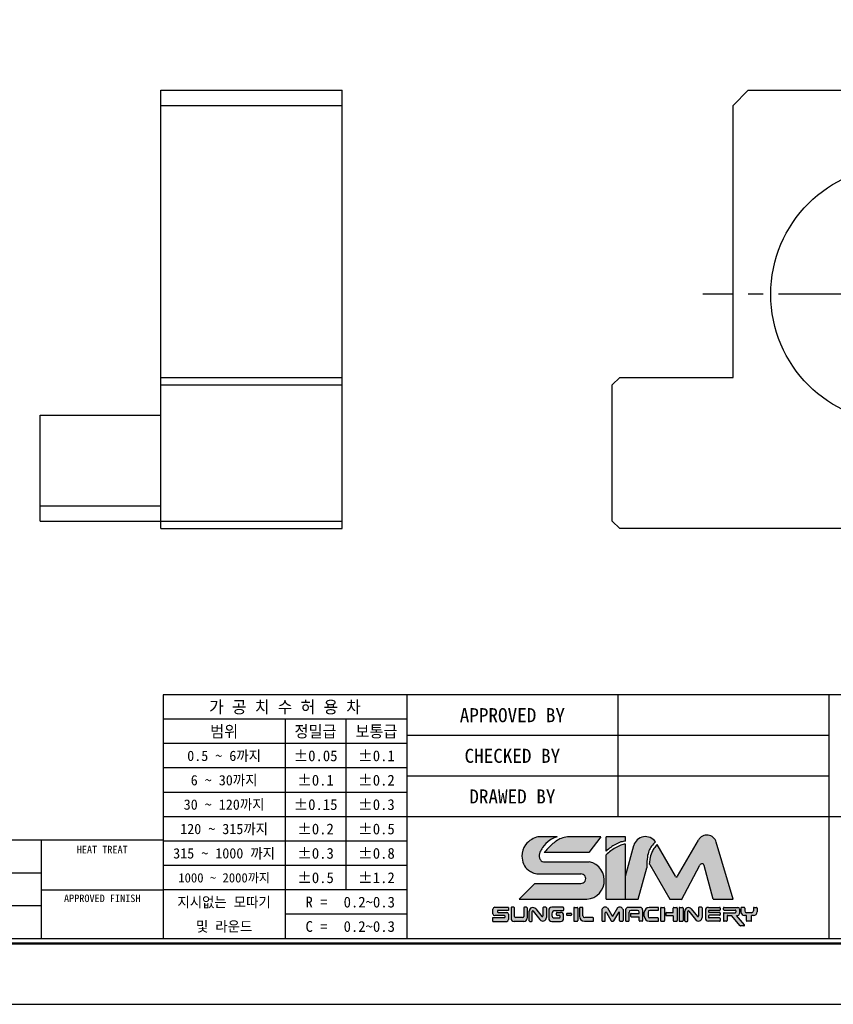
# Model space of a CAD drawing. Header units: inches. Extents: x 9 to 193, y 6 to 136.
# Tile 2 of 2: x 98 to 152, y 6 to 71. Entities that reach past the tile are written whole.
import ezdxf
from ezdxf.enums import TextEntityAlignment as Align

# ---------------------------------------------------------------- set-up
doc = ezdxf.new("R2010")
doc.units = ezdxf.units.IN
doc.header["$MEASUREMENT"] = 0
doc.linetypes.add('CENTER', pattern=[2, 1.25, -0.25, 0.25, -0.25])
doc.layers.add('S1', color=1, linetype='CENTER')

# ---------------------------------------------------------------- blocks, each defined once
blk = doc.blocks.new('란표제')
h = blk.add_hatch(color=256)
h.dxf.hatch_style = 1
edge = h.paths.add_edge_path()
edge.add_spline(control_points=[(207.2548857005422, 16.33602195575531), (207.4122922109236, 16.47608683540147), (207.7174809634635, 16.74765264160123), (208.2523540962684, 17.06731062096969), (208.7774405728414, 17.32249890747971), (209.1543874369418, 17.38665720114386), (209.3190179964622, 17.41467816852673)], knot_values=[0, 0, 0, 0, 0.6304310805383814, 1.222315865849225, 1.865724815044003, 2.364625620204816, 2.364625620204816, 2.364625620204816, 2.364625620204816], degree=3, periodic=0)
edge.add_line((209.3190179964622, 17.41467816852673), (209.3190179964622, 17.87493595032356))
edge.add_line((209.3190179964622, 17.87493595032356), (207.2548857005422, 17.87493595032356))
edge.add_line((207.2548857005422, 17.87493595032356), (207.2548857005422, 16.33602195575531))
edge = h.paths.add_edge_path()
edge.add_spline(control_points=[(209.3190179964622, 17.09505608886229), (209.1507810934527, 17.05636180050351), (208.7718837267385, 16.96921585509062), (208.2430076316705, 16.70211665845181), (207.7228945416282, 16.35351243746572), (207.4135439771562, 16.08416408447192), (207.2548857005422, 15.94602195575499)], knot_values=[0, 0, 0, 0, 0.5164407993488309, 1.163110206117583, 1.761888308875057, 2.392319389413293, 2.392319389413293, 2.392319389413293, 2.392319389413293], degree=3, periodic=0)
edge.add_line((207.2548857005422, 15.9460219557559), (207.2548857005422, 11.20741602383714))
edge.add_line((207.2548857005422, 11.20741602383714), (209.3190179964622, 11.20741602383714))
edge.add_line((209.3190179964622, 11.20741602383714), (209.3190179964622, 17.09505608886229))
edge = h.paths.add_edge_path()
edge.add_line((205.4485281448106, 15.20675719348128), (200.5646388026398, 15.20675719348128))
edge.add_spline(control_points=[(200.5646388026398, 15.20675719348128), (200.4849448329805, 15.23112786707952), (200.2902893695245, 15.29065413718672), (200.0764048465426, 15.6795593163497), (200.1444277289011, 16.22277553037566), (200.5626230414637, 16.86702953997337), (201.1445093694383, 17.51252125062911), (201.7536223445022, 17.7642963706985), (202.0212897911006, 17.87493595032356)], knot_values=[0, 0, 0, 0, 0.2433595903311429, 0.5944147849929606, 1.213183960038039, 1.789398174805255, 2.88702788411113, 3.747486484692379, 3.747486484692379, 3.747486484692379, 3.747486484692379], degree=3, periodic=0)
edge.add_line((202.0212897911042, 17.87493595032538), (199.9759209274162, 17.87493595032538))
edge.add_spline(control_points=[(199.9759209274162, 17.87493595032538), (199.7520550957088, 17.79066462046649), (199.2509278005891, 17.60202188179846), (198.4944564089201, 16.96557093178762), (198.1991549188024, 15.94031959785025), (198.3773366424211, 14.9433061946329), (198.8409946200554, 14.33840604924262), (199.2605940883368, 14.13379854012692), (199.4124566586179, 14.05974643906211)], knot_values=[0, 0, 0, 0, 0.550739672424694, 1.232839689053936, 2.19963066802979, 2.850121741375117, 3.513003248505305, 3.888995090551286, 3.888995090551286, 3.888995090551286, 3.888995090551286], degree=3, periodic=0)
edge.add_arc((200.0158996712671, 15.21120487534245), 1.299999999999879, 242.3423855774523, 270.0000000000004)
edge.add_line((200.0158996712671, 13.91120487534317), (204.5640160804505, 13.91120487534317))
edge.add_arc((204.5640160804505, 13.39961279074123), 0.5115920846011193, 270.18688939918, 90, ccw=False)
edge.add_line((204.5656848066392, 12.8880234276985), (199.6526393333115, 12.8880234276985))
edge.add_line((199.6526393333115, 12.8880234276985), (197.9720319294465, 11.20741602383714))
edge.add_line((197.9720319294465, 11.20741602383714), (204.7937810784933, 11.20741602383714))
edge.add_arc((205.0304162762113, 13.22194172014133), 2.028376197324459, 263.3004820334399, 78.10426637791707)
edge = h.paths.add_edge_path(flags=17)
edge.add_spline(control_points=[(203.1244932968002, 17.87493595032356), (202.8996633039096, 17.82721986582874), (202.2807588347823, 17.69586862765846), (201.4378743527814, 17.0633564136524), (200.9055243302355, 16.48007066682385), (200.6418784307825, 16.19119889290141)], knot_values=[0, 0, 0, 0, 0.6846043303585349, 1.884555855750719, 3.061918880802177, 3.061918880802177, 3.061918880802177, 3.061918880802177], degree=3, periodic=0)
edge.add_line((200.6418784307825, 16.19119889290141), (205.407712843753, 16.19119889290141))
edge.add_line((205.407712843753, 16.19119889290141), (206.7038211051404, 17.87493595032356))
edge.add_line((206.7038211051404, 17.87493595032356), (203.1244932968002, 17.87493595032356))
h = blk.add_hatch(color=256)
h.dxf.hatch_style = 1
edge = h.paths.add_edge_path()
edge.add_spline(control_points=[(211.5867120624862, 14.73767623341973), (211.5979655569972, 15.05995682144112), (211.6173841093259, 15.61607052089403), (211.7789107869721, 16.34602459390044), (212.0883945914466, 16.90037927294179), (212.3712800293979, 17.17334599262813), (212.5211611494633, 17.31797188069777)], knot_values=[0, 0, 0, 0, 0.7435831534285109, 1.283095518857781, 1.707763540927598, 2.186317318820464, 2.186317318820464, 2.186317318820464, 2.186317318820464], degree=3, periodic=0)
edge.add_arc((211.4478182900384, 16.58453128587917), 1.300000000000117, 34.34572044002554, 164.9999999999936)
edge.add_line((210.1921147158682, 16.92099604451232), (209.3190179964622, 13.66255472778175))
edge.add_line((209.3190179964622, 13.66255472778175), (209.3190179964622, 11.20741602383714))
edge.add_line((209.3190179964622, 11.20741602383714), (210.6863499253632, 11.20741602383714))
edge.add_line((210.6863499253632, 11.20741602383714), (211.5798839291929, 14.54213032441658))
edge.add_spline(control_points=[(211.5798839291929, 14.54213032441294), (211.5821599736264, 14.60731229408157), (211.5844360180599, 14.6724942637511), (211.5867120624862, 14.73767623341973)], knot_values=[2.186317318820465, 2.186317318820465, 2.186317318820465, 2.186317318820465, 2.336708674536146, 2.336708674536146, 2.336708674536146, 2.336708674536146], degree=3, periodic=0)
edge = h.paths.add_edge_path()
edge.add_arc((217.4733307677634, 14.73094655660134), 0.2599999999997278, 14.999999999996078, 152.0936797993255, ccw=False)
edge.add_line((217.7244714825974, 14.79823950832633), (218.681274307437, 11.22740275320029))
edge.add_line((218.681274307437, 11.22740275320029), (220.7932630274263, 11.22740275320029))
edge.add_line((220.7932630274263, 11.22740275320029), (218.9990320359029, 17.29391512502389))
edge.add_arc((218.0017364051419, 16.99895508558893), 1.040000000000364, 16.47610349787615, 150.0000000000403)
edge.add_line((217.101069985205, 17.51895508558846), (214.8678378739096, 13.65088360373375))
edge.add_arc((214.7552545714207, 13.71588360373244), 0.1299999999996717, 210.0000000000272, 330.0000000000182, ccw=False)
edge.add_line((214.6426712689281, 13.65088360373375), (212.6921295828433, 17.0293209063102))
edge.add_spline(control_points=[(212.6921295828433, 17.02932090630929), (212.5742457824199, 16.899792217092), (212.3414632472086, 16.64401477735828), (212.0652903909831, 16.12183659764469), (211.9274507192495, 15.54940397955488), (211.8798952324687, 15.13850761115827), (211.859846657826, 14.96528077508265)], knot_values=[0, 0, 0, 0, 0.523800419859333, 1.034337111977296, 1.752334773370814, 2.275651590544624, 2.275651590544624, 2.275651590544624, 2.275651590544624], degree=3, periodic=0)
edge.add_arc((211.7973139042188, 14.85130860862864), 0.1300000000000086, 30.0000000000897, 61.24788174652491, ccw=False)
edge.add_line((211.9098972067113, 14.91630860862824), (214.0576988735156, 11.19620699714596))
edge.add_line((214.0576988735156, 11.19620699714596), (215.3070704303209, 11.19620699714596))
edge.add_line((215.3070704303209, 11.19620699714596), (217.2435651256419, 14.85263365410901))
h = blk.add_hatch(color=256)
h.dxf.hatch_style = 1
h.paths.add_polyline_path([(196.8398843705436, 9.60770408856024, 0.4142135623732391), (196.6448843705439, 9.802704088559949), (195.7199446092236, 9.802704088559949, -0.4142135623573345), (195.6549446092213, 9.867704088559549), (195.6549446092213, 9.94856656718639, -0.4142135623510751), (195.7199446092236, 10.01356656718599), (196.8398843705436, 10.01356656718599), (196.8398843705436, 10.34636134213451), (195.3763517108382, 10.34636134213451, 0.4142135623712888), (195.1813517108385, 10.15136134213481), (195.1813517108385, 9.651637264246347, 0.4142135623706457), (195.3763517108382, 9.456637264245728), (196.4043549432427, 9.456637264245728, -0.4142135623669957), (196.469354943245, 9.391637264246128), (196.469354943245, 9.31448400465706, -0.4142135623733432), (196.4043549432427, 9.249484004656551), (195.1625882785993, 9.249484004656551), (195.1625882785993, 8.845717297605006), (196.6448843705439, 8.845717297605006, 0.4142135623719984), (196.8398843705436, 9.040717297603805)])
h.paths.add_polyline_path([(204.2241152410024, 10.26798301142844, 0.4142135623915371), (204.1591152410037, 10.33298301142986), (203.8636730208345, 10.33298301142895, 0.4142135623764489), (203.7986730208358, 10.26798301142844), (203.7986730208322, 8.929340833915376, 0.4142135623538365), (203.8636730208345, 8.864340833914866), (204.1591152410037, 8.864340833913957, 0.4142135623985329), (204.2241152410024, 8.929340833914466)])
h.paths.add_polyline_path([(207.1653805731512, 9.76362669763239, -0.7673269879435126), (207.2866722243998, 9.796126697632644), (207.8058751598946, 8.896840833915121, 0.2679491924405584), (207.8621668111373, 8.864340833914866), (207.9913022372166, 8.864340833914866, 0.2679491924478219), (208.0475938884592, 8.896840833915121), (208.5667968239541, 9.796126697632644, -0.7673269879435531), (208.6880884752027, 9.76362669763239), (208.6880884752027, 8.929340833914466, 0.414213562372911), (208.753088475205, 8.864340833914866), (208.9903602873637, 8.864340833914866, 0.4142135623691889), (209.0553602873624, 8.929340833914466), (209.0553602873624, 10.10884705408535, 0.5572135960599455), (208.4489020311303, 10.27134705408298), (207.9267345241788, 9.366926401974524), (207.40456701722, 10.27134705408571, 0.5198906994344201), (206.7981087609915, 10.10884705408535), (206.7981087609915, 8.929340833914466, 0.4142135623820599), (206.8631087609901, 8.864340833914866), (207.1003805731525, 8.864340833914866, 0.414213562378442), (207.1653805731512, 8.929340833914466)])
h = blk.add_hatch(color=256)
h.dxf.hatch_style = 1
h.paths.add_polyline_path([(203.5669230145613, 9.653807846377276, 0.4142135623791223), (203.5019230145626, 9.718807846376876), (203.0985386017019, 9.718807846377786, 0.4142135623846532), (203.0335386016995, 9.653807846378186), (203.0335386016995, 9.535083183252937, 0.4142135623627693), (203.0985386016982, 9.470083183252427), (203.5019230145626, 9.470083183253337, 0.4142135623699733), (203.5669230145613, 9.535083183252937)])
h.paths.add_polyline_path([(198.8155383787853, 9.170717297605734), (198.8155383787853, 10.28136134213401, 0.4142135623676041), (198.7505383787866, 10.34636134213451), (198.5312483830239, 10.34636134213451, 0.4142135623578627), (198.4662483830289, 10.28136134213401), (198.4662483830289, 9.374979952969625, -0.4142135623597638), (198.3362483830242, 9.244979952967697), (197.603546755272, 9.244979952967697, -0.414213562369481), (197.4735467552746, 9.374979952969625), (197.4735467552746, 10.28136134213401, 0.4142135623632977), (197.4085467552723, 10.34636134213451), (197.1732207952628, 10.34636134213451, 0.4142135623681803), (197.1082207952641, 10.28136134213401), (197.1082207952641, 9.170717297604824, 0.4142135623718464), (197.4332207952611, 8.845717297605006), (198.4905383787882, 8.845717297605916, 0.414213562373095)])
h.paths.add_polyline_path([(200.8836941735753, 9.265258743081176), (200.883694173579, 10.28136134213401, 0.4142135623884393), (200.8186941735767, 10.34636134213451), (200.5662103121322, 10.34636134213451, 0.4142135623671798), (200.5012103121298, 10.28136134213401), (200.5012103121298, 9.419089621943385, -0.7053166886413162), (200.3858505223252, 9.377993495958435), (199.73655295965, 10.17365216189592, 0.7053166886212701), (199.0443942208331, 9.927075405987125), (199.0443942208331, 8.910717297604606, 0.4142135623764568), (199.1093942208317, 8.845717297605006), (199.3056264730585, 8.845717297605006, 0.414213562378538), (199.3706264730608, 8.910717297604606), (199.3706264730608, 9.9048288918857, -0.7182104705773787), (199.4873633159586, 9.944177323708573), (200.1832731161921, 9.029168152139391, 0.718210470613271)])
h.paths.add_polyline_path([(202.7217367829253, 9.170717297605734), (202.7217367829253, 9.475145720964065, 0.4142135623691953), (202.3967367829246, 9.800145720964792), (202.0179389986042, 9.800145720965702, 0.4142135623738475), (201.9529389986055, 9.735145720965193), (201.9529389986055, 9.53839498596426, 0.4142135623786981), (202.0179389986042, 9.47339498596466), (202.2733244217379, 9.47339498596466, -0.4142135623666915), (202.3383244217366, 9.40839498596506), (202.3383244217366, 9.281672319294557, -0.4142135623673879), (202.2733244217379, 9.216672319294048), (201.7241999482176, 9.216672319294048, -0.414213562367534), (201.4641999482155, 9.476672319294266), (201.4641999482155, 9.652153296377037, -0.4142135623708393), (201.7891999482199, 9.977153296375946), (202.6567367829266, 9.977153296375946, 0.4142135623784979), (202.7217367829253, 10.04215329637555), (202.7217367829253, 10.28136134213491, 0.4142135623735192), (202.6567367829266, 10.34636134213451), (201.4565649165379, 10.34636134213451, 0.4142135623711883), (201.1315649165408, 10.02136134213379), (201.1315649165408, 9.170717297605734, 0.414213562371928), (201.4565649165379, 8.845717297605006), (202.3967367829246, 8.845717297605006, 0.4142135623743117)])
h.paths.add_polyline_path([(205.9125890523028, 9.17499023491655, 0.414213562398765), (205.8475890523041, 9.239990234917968), (204.9759224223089, 9.239990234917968, -0.4142135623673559), (204.7809224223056, 9.434990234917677), (204.7809224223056, 10.26798301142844, 0.4142135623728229), (204.7159224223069, 10.33298301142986), (204.484411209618, 10.33298301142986, 0.4142135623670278), (204.4194112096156, 10.26798301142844), (204.4194112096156, 9.384340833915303, 0.4142135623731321), (204.9394112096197, 8.864340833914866), (205.8475890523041, 8.864340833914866, 0.4142135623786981), (205.9125890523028, 8.929340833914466)])
h.paths.add_polyline_path([(209.6947316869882, 9.823725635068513, -0.4142135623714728), (209.8897316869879, 10.01872563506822), (210.5938065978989, 10.01872563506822, -0.4142135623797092), (210.7888065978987, 9.823725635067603), (210.7888065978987, 9.69676070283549), (209.9214226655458, 9.69676070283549, 0.4142135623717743), (209.8564226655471, 9.631760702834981), (209.8564226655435, 9.405771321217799, 0.4142135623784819), (209.9214226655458, 9.34077132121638), (210.7888065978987, 9.34077132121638), (210.7888065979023, 8.929340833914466, 0.4142135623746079), (210.853806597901, 8.864340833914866), (211.0838216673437, 8.864340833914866, 0.4142135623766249), (211.1488216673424, 8.929340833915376), (211.1488216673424, 10.07298301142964, 0.4142135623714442), (210.888821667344, 10.33298301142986), (209.5973415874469, 10.33298301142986, 0.4142135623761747), (209.3373415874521, 10.07298301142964), (209.3373415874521, 8.929340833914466, 0.4142135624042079), (209.4023415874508, 8.864340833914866), (209.6297316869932, 8.864340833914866, 0.4142135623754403), (209.6947316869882, 8.929340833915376)])
h.paths.add_polyline_path([(212.8488973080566, 9.150598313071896, 0.4142135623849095), (212.7838973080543, 9.215598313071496), (211.9150975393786, 9.215598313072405, -0.4142135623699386), (211.7200975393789, 9.410598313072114), (211.7200975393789, 9.82568128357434, -0.4142135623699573), (211.9150975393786, 10.02068128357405), (212.7838973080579, 10.02068128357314, 0.414213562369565), (212.8488973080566, 10.08568128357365), (212.8488973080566, 10.26798301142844, 0.4142135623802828), (212.7838973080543, 10.33298301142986), (211.8480273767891, 10.33298301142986, 0.4142135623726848), (211.3280273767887, 9.812983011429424), (211.3280273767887, 9.384340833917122, 0.4142135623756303), (211.8480273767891, 8.864340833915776), (212.7838973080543, 8.864340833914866, 0.4142135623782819), (212.8488973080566, 8.929340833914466)])
h.paths.add_polyline_path([(213.4925793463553, 10.26798301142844, 0.4142135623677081), (213.427579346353, 10.33298301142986), (213.1321371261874, 10.33298301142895, 0.4142135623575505), (213.0671371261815, 10.26798301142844), (213.0671371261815, 8.929340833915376, 0.4142135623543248), (213.1321371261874, 8.864340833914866), (213.427579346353, 8.864340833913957, 0.4142135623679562), (213.4925793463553, 8.929340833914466)])
h.paths.add_polyline_path([(214.8456035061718, 10.26798301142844, 0.4142135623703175), (214.7806035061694, 10.33298301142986), (214.4851612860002, 10.33298301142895, 0.4142135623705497), (214.4201612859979, 10.26798301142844), (214.4201612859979, 9.839948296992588, -0.4142135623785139), (214.3551612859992, 9.774948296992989), (213.6763301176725, 9.774948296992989, 0.4142135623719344), (213.6113301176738, 9.70994829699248), (213.6113301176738, 9.520356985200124, 0.4142135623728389), (213.6763301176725, 9.455356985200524), (214.3551612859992, 9.455356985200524, -0.4142135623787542), (214.4201612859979, 9.390356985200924), (214.4201612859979, 8.929340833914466, 0.4142135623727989), (214.4851612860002, 8.864340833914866), (214.7806035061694, 8.864340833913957, 0.4142135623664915), (214.8456035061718, 8.929340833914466)])
h.paths.add_polyline_path([(215.4624624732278, 10.26798301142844, 0.4142135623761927), (215.3974624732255, 10.33298301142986), (215.1020202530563, 10.33298301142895, 0.4142135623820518), (215.0370202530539, 10.26798301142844), (215.0370202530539, 8.929340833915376, 0.4142135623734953), (215.1020202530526, 8.864340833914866), (215.3974624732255, 8.864340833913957, 0.4142135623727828), (215.4624624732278, 8.929340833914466)])
h.paths.add_polyline_path([(216.3394696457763, 10.17365216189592, 0.7053166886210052), (215.6473109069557, 9.927075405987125), (215.6473109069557, 8.910717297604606, 0.4142135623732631), (215.7123109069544, 8.845717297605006), (215.9085431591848, 8.845717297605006, 0.4142135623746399), (215.9735431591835, 8.910717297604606), (215.9735431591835, 9.9048288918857, -0.718210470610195), (216.0902800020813, 9.944177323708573), (216.7861898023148, 9.029168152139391, 0.7182104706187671), (217.486610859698, 9.265258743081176), (217.486610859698, 10.28136134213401, 0.414213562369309), (217.4216108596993, 10.34636134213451), (217.1691269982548, 10.34636134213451, 0.4142135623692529), (217.1041269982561, 10.28136134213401), (217.1041269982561, 9.419089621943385, -0.7053166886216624), (216.9887672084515, 9.377993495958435)])
h.paths.add_polyline_path([(219.4204153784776, 10.26798301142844, 0.4142135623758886), (219.3554153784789, 10.33298301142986), (218.1709172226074, 10.33298301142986, 0.414213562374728), (217.845917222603, 10.00798301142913), (217.845917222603, 9.189340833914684, 0.4142135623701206), (218.1709172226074, 8.864340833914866), (219.3554153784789, 8.864340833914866, 0.4142135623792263), (219.4204153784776, 8.929340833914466), (219.4204153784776, 9.143462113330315, 0.4142135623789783), (219.3554153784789, 9.208462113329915), (218.2404718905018, 9.208462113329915, -0.4142135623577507), (218.1754718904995, 9.273462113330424), (218.1754718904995, 9.438182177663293, -0.4142135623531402), (218.2404718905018, 9.503182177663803), (219.3554153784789, 9.503182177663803, 0.4142135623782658), (219.4204153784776, 9.568182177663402), (219.4204153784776, 9.72836590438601, 0.4142135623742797), (219.3554153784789, 9.79336590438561), (218.2404718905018, 9.79336590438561, -0.4142135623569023), (218.1754718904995, 9.85836590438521), (218.1754718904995, 9.955071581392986, -0.4142135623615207), (218.2404718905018, 10.02007158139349), (219.3554153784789, 10.02007158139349, 0.4142135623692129), (219.4204153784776, 10.085071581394)])
h.paths.add_polyline_path([(221.4898233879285, 10.13798301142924, 0.4142135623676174), (221.2948233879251, 10.33298301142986), (219.835271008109, 10.33298301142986, 0.4142135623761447), (219.7702710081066, 10.26798301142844), (219.7702710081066, 10.10677544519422, 0.4142135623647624), (219.835271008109, 10.04177544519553), (221.0336939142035, 10.04177544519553, -0.4142135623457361), (221.0986939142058, 9.976775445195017), (221.0986939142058, 9.837352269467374, -0.4142135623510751), (221.0336939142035, 9.772352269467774), (219.835271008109, 9.772352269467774, 0.4142135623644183), (219.7702710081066, 9.707352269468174), (219.7702710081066, 8.929340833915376, 0.4142135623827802), (219.835271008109, 8.864340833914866), (220.0926108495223, 8.864340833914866, 0.41421356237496), (220.157610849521, 8.929340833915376), (220.157610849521, 9.414242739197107, -0.414213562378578), (220.2226108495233, 9.479242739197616), (220.6306965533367, 9.479242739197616), (221.5531320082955, 8.379926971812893, 0.2216946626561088), (221.602924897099, 8.356708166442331), (221.9552971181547, 8.35670816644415, 0.637070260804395), (222.0050900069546, 8.463489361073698), (221.1527717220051, 9.479242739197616), (221.2948233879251, 9.479242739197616, 0.414213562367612), (221.4898233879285, 9.674242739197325)])
h.paths.add_polyline_path([(223.3662109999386, 9.869242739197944), (223.3662109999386, 10.26798301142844, 0.4142135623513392), (223.3012109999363, 10.33298301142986), (223.0343925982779, 10.33298301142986, 0.4142135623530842), (222.9693925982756, 10.26798301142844), (222.9693925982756, 9.967352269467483, -0.414213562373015), (222.7743925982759, 9.772352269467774), (222.2290342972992, 9.772352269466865, -0.4142135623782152), (222.0340342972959, 9.967352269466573), (222.0340342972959, 10.26798301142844, 0.4142135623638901), (221.9690342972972, 10.33298301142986), (221.7022158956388, 10.33298301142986, 0.4142135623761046), (221.6372158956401, 10.26798301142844), (221.6372158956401, 9.869242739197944, 0.4142135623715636), (222.0272158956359, 9.479242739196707), (222.9762109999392, 9.479242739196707, 0.4142135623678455)])
h.paths.add_polyline_path([(222.7748939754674, 9.479242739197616), (222.2133923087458, 9.479242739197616), (222.2133923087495, 8.929340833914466, 0.4142135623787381), (222.2783923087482, 8.864340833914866), (222.7098939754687, 8.864340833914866, 0.4142135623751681), (222.7748939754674, 8.929340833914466)])
for p, q in [((290, 33), (160, 33)), ((160, 33), (160, 7)), ((186, 33), (186, 7)), ((208.5, 33), (208.5, 20)), ((231, 33), (231, 7)), ((186, 30.39999999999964), (160, 30.39999999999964)), ((173, 30.39999999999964), (173, 7)), ((179.5, 30.39999999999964), (179.5, 12.20000000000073)), ((231, 28.66666666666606), (186, 28.66666666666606)), ((186, 27.79999999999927), (160, 27.79999999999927)), ((186, 25.20000000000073), (160, 25.20000000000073)), ((231, 24.33333333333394), (186, 24.33333333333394)), ((186, 22.60000000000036), (160, 22.60000000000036)), ((186, 20), (160, 20)), ((290, 20), (186, 20)), ((202.0212897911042, 17.87493595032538), (199.9759209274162, 17.87493595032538)), ((206.7038211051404, 17.87493595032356), (203.1244932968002, 17.87493595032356)), ((206.7038211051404, 17.87493595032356), (205.407712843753, 16.19119889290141)), ((209.3190179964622, 17.87493595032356), (207.2548857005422, 17.87493595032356)), ((207.2548857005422, 16.33602195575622), (207.2548857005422, 17.87493595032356)), ((209.3190179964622, 17.41467816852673), (209.3190179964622, 17.87493595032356)), ((160, 17.5), (62, 17.5)), ((147, 17.5), (147, 7)), ((186, 17.39999999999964), (160, 17.39999999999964)), ((209.3190179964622, 11.20741602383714), (209.3190179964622, 17.09505608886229)), ((209.3190179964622, 13.66255472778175), (210.1921147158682, 16.92099604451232)), ((214.6426712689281, 13.65088360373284), (212.692129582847, 17.0293209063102)), ((214.8678378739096, 13.65088360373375), (217.101069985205, 17.51895508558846)), ((220.7932630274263, 11.22740275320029), (218.9990320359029, 17.2939151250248)), ((205.407712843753, 16.19119889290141), (200.6418784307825, 16.19119889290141)), ((207.2548857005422, 11.20741602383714), (207.2548857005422, 15.94602195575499)), ((186, 14.79999999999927), (160, 14.79999999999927)), ((200.5646388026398, 15.20675719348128), (205.4485281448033, 15.20675719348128)), ((211.9098972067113, 14.91630860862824), (214.0576988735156, 11.19620699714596)), ((215.2814177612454, 11.14777045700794), (217.2435651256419, 14.85263365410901)), ((218.681274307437, 11.22740275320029), (217.7244714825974, 14.79823950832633)), ((147, 14), (62, 14)), ((200.0158996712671, 13.91120487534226), (204.5640160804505, 13.91120487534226)), ((210.6863499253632, 11.20741602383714), (211.5798839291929, 14.54213032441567)), ((199.6526393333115, 12.8880234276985), (197.9720319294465, 11.20741602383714)), ((199.6526393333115, 12.8880234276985), (204.5623473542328, 12.8880234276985)), ((147, 12.20000000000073), (160, 12.20000000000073)), ((186, 12.20000000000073), (160, 12.20000000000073)), ((197.9720319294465, 11.20741602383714), (204.7937810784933, 11.20741602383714)), ((207.2548857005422, 11.20741602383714), (209.3190179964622, 11.20741602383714)), ((209.3190179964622, 11.20741602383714), (210.6863499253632, 11.20741602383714)), ((214.0576988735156, 11.19620699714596), (215.2814177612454, 11.19620699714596)), ((218.681274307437, 11.22740275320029), (220.7932630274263, 11.22740275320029)), ((147, 10.5), (62, 10.5)), ((186, 9.600000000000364), (173, 9.600000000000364)), ((195.1813517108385, 9.651637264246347), (195.1813517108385, 10.15136134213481)), ((195.3763517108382, 10.34636134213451), (196.8398843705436, 10.34636134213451)), ((196.4043549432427, 9.456637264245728), (195.3763517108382, 9.456637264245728)), ((195.6549446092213, 9.94856656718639), (195.6549446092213, 9.867704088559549)), ((196.8398843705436, 10.01356656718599), (195.7199446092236, 10.01356656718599)), ((195.7199446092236, 9.802704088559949), (196.6448843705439, 9.802704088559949)), ((196.8398843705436, 10.32175464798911), (196.8398843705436, 10.01356656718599)), ((196.8398843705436, 9.60770408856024), (196.8398843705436, 9.040717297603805)), ((197.1082207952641, 10.28136134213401), (197.1082207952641, 9.170717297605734)), ((197.4085467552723, 10.34636134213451), (197.1732207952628, 10.34636134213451)), ((197.4735467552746, 9.374979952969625), (197.4735467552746, 10.28136134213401)), ((198.4662483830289, 10.28136134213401), (198.4662483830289, 9.374979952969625)), ((198.7505383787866, 10.34636134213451), (198.5312483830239, 10.34636134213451)), ((198.8155383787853, 10.28136134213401), (198.8155383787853, 9.170717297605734)), ((199.0443942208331, 8.910717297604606), (199.0443942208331, 9.927075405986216)), ((199.3706264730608, 8.910717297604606), (199.3706264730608, 9.9048288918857)), ((199.4873633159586, 9.944177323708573), (200.1832731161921, 9.029168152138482)), ((199.7365529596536, 10.17365216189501), (200.3858505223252, 9.377993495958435)), ((200.5012103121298, 10.28136134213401), (200.5012103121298, 9.419089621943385)), ((200.8186941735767, 10.34636134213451), (200.5662103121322, 10.34636134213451)), ((200.8836941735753, 10.28136134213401), (200.8836941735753, 9.265258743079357)), ((201.1315649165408, 10.02136134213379), (201.1315649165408, 9.170717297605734)), ((202.6567367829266, 10.34636134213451), (201.4565649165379, 10.34636134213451)), ((201.4641999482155, 9.652153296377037), (201.4641999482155, 9.476672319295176)), ((202.6567367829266, 9.977153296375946), (201.7891999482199, 9.977153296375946)), ((201.9529389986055, 9.53839498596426), (201.9529389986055, 9.735145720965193)), ((202.0179389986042, 9.800145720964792), (202.3967367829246, 9.800145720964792)), ((202.2733244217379, 9.47339498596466), (202.0179389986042, 9.47339498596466)), ((202.7217367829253, 10.28136134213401), (202.7217367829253, 10.04215329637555)), ((202.7217367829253, 10.28136134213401), (202.7217367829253, 10.04215329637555)), ((202.7217367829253, 9.170717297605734), (202.7217367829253, 9.475145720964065)), ((203.0335386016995, 9.653807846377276), (203.0335386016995, 9.535083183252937)), ((203.0985386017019, 9.718807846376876), (203.5019230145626, 9.718807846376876)), ((203.5019230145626, 9.470083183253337), (203.0985386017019, 9.470083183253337)), ((203.5669230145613, 9.653807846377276), (203.5669230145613, 9.535083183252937)), ((203.7986730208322, 10.26798301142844), (203.7986730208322, 8.929340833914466)), ((203.8636730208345, 10.33298301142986), (204.1591152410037, 10.33298301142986)), ((204.2241152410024, 10.26798301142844), (204.2241152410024, 8.929340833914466)), ((204.4194112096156, 10.26798301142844), (204.4194112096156, 9.384340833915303)), ((204.7159224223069, 10.33298301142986), (204.484411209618, 10.33298301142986)), ((204.7809224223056, 9.434990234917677), (204.7809224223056, 10.26798301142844)), ((206.7981087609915, 10.10884705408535), (206.7981087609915, 8.929340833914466)), ((207.1653805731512, 8.929340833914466), (207.1653805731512, 9.76362669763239)), ((207.2866722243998, 9.796126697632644), (207.8058751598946, 8.896840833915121)), ((207.40456701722, 10.2713470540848), (207.9267345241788, 9.366926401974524)), ((208.4489020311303, 10.2713470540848), (207.9267345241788, 9.366926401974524)), ((208.5667968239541, 9.796126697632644), (208.0475938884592, 8.896840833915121)), ((208.6880884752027, 8.929340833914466), (208.6880884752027, 9.76362669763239)), ((209.0553602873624, 10.10884705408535), (209.0553602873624, 8.929340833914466)), ((209.3373415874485, 10.07298301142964), (209.3373415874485, 8.929340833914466)), ((210.888821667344, 10.33298301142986), (209.5973415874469, 10.33298301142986)), ((209.6947316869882, 8.929340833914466), (209.6947316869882, 9.823725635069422)), ((209.8564226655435, 9.63176070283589), (209.8564226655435, 9.405771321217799)), ((210.5938065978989, 10.01872563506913), (209.8897316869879, 10.01872563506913)), ((209.9214226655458, 9.69676070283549), (210.7888065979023, 9.69676070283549)), ((210.7888065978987, 9.69676070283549), (210.7888065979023, 9.823725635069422)), ((211.1488216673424, 10.07298301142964), (211.1488216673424, 8.929340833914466)), ((211.328027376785, 9.384340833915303), (211.328027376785, 9.812983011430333)), ((211.7200975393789, 9.82568128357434), (211.7200975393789, 9.410598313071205)), ((212.7838973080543, 10.33298301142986), (211.8480273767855, 10.33298301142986)), ((212.7838973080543, 10.02068128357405), (211.9150975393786, 10.02068128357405)), ((212.8488973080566, 10.08568128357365), (212.8488973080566, 10.26798301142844)), ((213.0671371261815, 10.26798301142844), (213.0671371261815, 8.929340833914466)), ((213.1321371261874, 10.33298301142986), (213.427579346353, 10.33298301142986)), ((213.4925793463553, 10.26798301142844), (213.4925793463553, 8.929340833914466)), ((213.6113301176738, 9.709948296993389), (213.6113301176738, 9.520356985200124)), ((213.6763301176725, 9.774948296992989), (214.3551612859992, 9.774948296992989)), ((213.6763301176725, 9.455356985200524), (214.3551612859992, 9.455356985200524)), ((214.4201612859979, 9.839948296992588), (214.4201612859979, 10.26798301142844)), ((214.4851612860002, 10.33298301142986), (214.7806035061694, 10.33298301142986)), ((214.8456035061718, 10.26798301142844), (214.8456035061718, 8.929340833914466)), ((215.0370202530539, 10.26798301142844), (215.0370202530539, 8.929340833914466)), ((215.1020202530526, 10.33298301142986), (215.3974624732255, 10.33298301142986)), ((215.4624624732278, 10.26798301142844), (215.4624624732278, 8.929340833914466)), ((215.6473109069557, 8.910717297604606), (215.6473109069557, 9.927075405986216)), ((215.9735431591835, 8.910717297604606), (215.9735431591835, 9.9048288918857)), ((216.0902800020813, 9.944177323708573), (216.7861898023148, 9.029168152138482)), ((216.3394696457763, 10.17365216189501), (216.9887672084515, 9.377993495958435)), ((217.1041269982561, 10.28136134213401), (217.1041269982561, 9.419089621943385)), ((217.4216108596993, 10.34636134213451), (217.1691269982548, 10.34636134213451)), ((217.486610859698, 10.28136134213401), (217.486610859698, 9.265258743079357)), ((217.845917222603, 10.00798301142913), (217.845917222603, 9.189340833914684)), ((218.1709172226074, 10.33298301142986), (219.3554153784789, 10.33298301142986)), ((218.1754718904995, 9.955071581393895), (218.1754718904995, 9.85836590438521)), ((219.3554153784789, 10.02007158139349), (218.2404718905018, 10.02007158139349)), ((219.3554153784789, 9.79336590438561), (218.2404718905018, 9.79336590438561)), ((219.3554153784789, 9.503182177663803), (218.2404718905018, 9.503182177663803)), ((219.4204153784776, 10.26798301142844), (219.4204153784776, 10.08507158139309)), ((219.4204153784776, 9.72836590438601), (219.4204153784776, 9.568182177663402)), ((219.7702710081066, 10.10677544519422), (219.7702710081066, 10.26798301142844)), ((219.7702710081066, 9.707352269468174), (219.7702710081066, 8.929340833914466)), ((219.8352710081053, 10.33298301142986), (221.2948233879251, 10.33298301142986)), ((219.8352710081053, 10.04177544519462), (221.0336939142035, 10.04177544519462)), ((219.8352710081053, 9.772352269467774), (221.0336939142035, 9.772352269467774)), ((220.2226108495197, 9.479242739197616), (220.6306965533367, 9.479242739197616)), ((221.5531320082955, 8.379926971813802), (220.6306965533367, 9.479242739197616)), ((221.0986939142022, 9.976775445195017), (221.0986939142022, 9.837352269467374)), ((221.1527717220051, 9.479242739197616), (221.2948233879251, 9.479242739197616)), ((222.0050900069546, 8.463489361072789), (221.1527717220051, 9.479242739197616)), ((221.4898233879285, 10.13798301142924), (221.4898233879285, 9.674242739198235)), ((221.6372158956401, 10.26798301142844), (221.6372158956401, 9.869242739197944)), ((221.9690342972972, 10.33298301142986), (221.7022158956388, 10.33298301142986)), ((222.2133923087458, 9.479242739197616), (222.0272158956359, 9.479242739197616)), ((222.0340342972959, 10.26798301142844), (222.0340342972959, 9.967352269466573)), ((222.2133923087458, 8.929340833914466), (222.2133923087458, 9.479242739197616)), ((222.7743925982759, 9.772352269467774), (222.2290342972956, 9.772352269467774)), ((222.9762109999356, 9.479242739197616), (222.7748939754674, 9.479242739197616)), ((222.7748939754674, 8.929340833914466), (222.7748939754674, 9.479242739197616)), ((222.9693925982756, 10.26798301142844), (222.9693925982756, 9.967352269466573)), ((223.0343925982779, 10.33298301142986), (223.3012109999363, 10.33298301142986)), ((223.366210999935, 10.26798301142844), (223.366210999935, 9.869242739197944)), ((195.1625882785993, 8.845717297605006), (195.1625882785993, 9.249484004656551)), ((195.1625882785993, 9.249484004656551), (196.4043549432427, 9.249484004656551)), ((195.1625882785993, 8.845717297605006), (196.6448843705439, 8.845717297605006)), ((196.469354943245, 9.31448400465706), (196.469354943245, 9.391637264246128)), ((198.4905383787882, 8.845717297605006), (197.4332207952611, 8.845717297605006)), ((198.3362483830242, 9.244979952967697), (197.603546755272, 9.244979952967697)), ((199.1093942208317, 8.845717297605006), (199.3056264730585, 8.845717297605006)), ((201.4565649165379, 8.845717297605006), (202.3967367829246, 8.845717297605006)), ((201.7241999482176, 9.216672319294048), (202.2733244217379, 9.216672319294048)), ((202.3383244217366, 9.281672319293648), (202.3383244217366, 9.40839498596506)), ((203.8636730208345, 8.864340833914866), (204.1591152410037, 8.864340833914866)), ((204.9394112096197, 8.864340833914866), (205.8475890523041, 8.864340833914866)), ((205.8475890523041, 9.239990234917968), (204.9759224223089, 9.239990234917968)), ((205.9125890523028, 8.929340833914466), (205.9125890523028, 9.17499023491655)), ((206.8631087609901, 8.864340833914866), (207.1003805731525, 8.864340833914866)), ((207.8621668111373, 8.864340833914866), (207.9913022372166, 8.864340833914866)), ((208.753088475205, 8.864340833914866), (208.9903602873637, 8.864340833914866)), ((209.4023415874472, 8.864340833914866), (209.6297316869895, 8.864340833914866)), ((209.9214226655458, 9.34077132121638), (210.7888065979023, 9.34077132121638)), ((210.7888065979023, 8.929340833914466), (210.7888065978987, 9.34077132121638)), ((211.0838216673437, 8.864340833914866), (210.853806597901, 8.864340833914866)), ((211.8480273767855, 8.864340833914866), (212.7838973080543, 8.864340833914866)), ((212.7838973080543, 9.215598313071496), (211.9150975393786, 9.215598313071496)), ((212.8488973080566, 8.929340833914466), (212.8488973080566, 9.150598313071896)), ((213.1321371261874, 8.864340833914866), (213.427579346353, 8.864340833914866)), ((214.4201612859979, 9.390356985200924), (214.4201612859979, 8.929340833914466)), ((214.4851612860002, 8.864340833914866), (214.7806035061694, 8.864340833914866)), ((215.1020202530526, 8.864340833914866), (215.3974624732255, 8.864340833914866)), ((215.7123109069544, 8.845717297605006), (215.9085431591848, 8.845717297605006)), ((219.3554153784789, 8.864340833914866), (218.1709172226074, 8.864340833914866)), ((218.1754718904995, 9.438182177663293), (218.1754718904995, 9.273462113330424)), ((219.3554153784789, 9.208462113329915), (218.2404718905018, 9.208462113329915)), ((219.4204153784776, 9.143462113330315), (219.4204153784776, 8.929340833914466)), ((220.0926108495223, 8.864340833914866), (219.8352710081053, 8.864340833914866)), ((220.157610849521, 9.414242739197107), (220.157610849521, 8.929340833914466)), ((222.7098939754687, 8.864340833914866), (222.2783923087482, 8.864340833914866)), ((221.9552971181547, 8.35670816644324), (221.602924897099, 8.35670816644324)), ((0, 0), (296.9999999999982, 0))]:
    blk.add_line(p, q)
at = {"const_width": 0.25}
blk.add_lwpolyline([(290.5000000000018, 6.5), (290.5000000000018, 203.5), (10, 203.5), (10, 6.5)], close=True, dxfattribs=at)
blk.add_lwpolyline([(290, 7), (290, 203), (10.49999999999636, 203), (10.49999999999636, 7)], close=True)
for centre, radius, start, end in [((211.4478182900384, 16.58453128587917), 1.3, 34.34572043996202, 164.999999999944), ((218.0017364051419, 16.99895508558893), 1.04, 16.47610349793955, 150.000000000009), ((205.0304162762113, 13.22194172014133), 2.028376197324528, 263.3004820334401, 78.10426637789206), ((211.7973139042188, 14.85130860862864), 0.13, 29.99999999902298, 61.24788175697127), ((217.4733307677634, 14.73094655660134), 0.26, 14.9999999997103, 152.0936797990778), ((200.0158996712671, 15.21120487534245), 1.3, 242.3423855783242, 270), ((204.5640160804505, 13.39961279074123), 0.5115920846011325, 269.8131105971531, 90), ((214.7552545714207, 13.71588360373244), 0.13, 209.9999999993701, 329.9999999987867), ((195.3763517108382, 10.15136134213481), 0.195, 90, 180), ((195.3763517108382, 9.651637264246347), 0.195, 180, 270), ((195.7199446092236, 9.94856656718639), 0.065, 90, 180), ((195.7199446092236, 9.867704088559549), 0.065, 180, 270), ((196.4043549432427, 9.391637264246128), 0.065, 0, 90), ((196.6448843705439, 9.60770408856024), 0.195, 0, 90), ((197.1732207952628, 10.28136134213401), 0.065, 90, 180), ((197.4085467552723, 10.28136134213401), 0.065, 0, 90), ((198.5312483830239, 10.28136134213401), 0.065, 90, 180), ((198.7505383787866, 10.28136134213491), 0.065, 0, 90), ((199.4343942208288, 9.927075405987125), 0.39, 39.21617813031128, 180), ((199.4356264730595, 9.9048288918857), 0.065, 37.25478689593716, 180), ((200.5662103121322, 10.28136134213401), 0.065, 90, 180), ((200.8186941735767, 10.28136134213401), 0.065, 0, 90), ((201.4565649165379, 10.02136134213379), 0.325, 90, 180), ((201.7891999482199, 9.652153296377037), 0.325, 90, 180), ((201.7241999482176, 9.476672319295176), 0.26, 180, 270), ((202.0179389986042, 9.735145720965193), 0.065, 90, 180), ((202.0179389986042, 9.53839498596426), 0.065, 180, 270), ((202.2733244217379, 9.40839498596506), 0.065, 0, 90), ((202.3967367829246, 9.475145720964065), 0.325, 0, 90), ((202.6567367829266, 10.28136134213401), 0.065, 0, 90.0000000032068), ((202.6567367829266, 10.04215329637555), 0.065, 269.9999999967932, 0), ((203.0985386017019, 9.653807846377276), 0.065, 90, 180), ((203.0985386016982, 9.535083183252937), 0.065, 180, 270), ((203.5019230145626, 9.653807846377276), 0.065, 0, 90), ((203.5019230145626, 9.535083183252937), 0.065, 270, 0), ((203.8636730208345, 10.26798301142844), 0.065, 90, 180), ((204.1591152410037, 10.26798301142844), 0.065, 0, 90), ((204.484411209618, 10.26798301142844), 0.065, 90, 180), ((204.7159224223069, 10.26798301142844), 0.065, 0, 90), ((207.1583587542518, 9.977292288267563), 0.3835188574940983, 50.0609962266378, 159.9390037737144), ((207.2303805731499, 9.76362669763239), 0.065, 30.0000000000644, 180), ((208.7018605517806, 10.00248459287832), 0.3691544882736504, 16.74570727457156, 133.2542927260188), ((208.623088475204, 9.76362669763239), 0.065, 0, 149.9999999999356), ((209.5973415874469, 10.07298301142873), 0.26, 90, 180), ((209.8897316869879, 9.823725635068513), 0.195, 90, 180), ((209.9214226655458, 9.63176070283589), 0.065, 90.0000000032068, 180), ((210.5938065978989, 9.823725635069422), 0.195, 0, 89.99999999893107), ((210.888821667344, 10.07298301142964), 0.26, 0, 90), ((211.8480273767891, 9.812983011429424), 0.52, 90, 180), ((211.9150975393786, 9.82568128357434), 0.195, 90, 180), ((212.7838973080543, 10.26798301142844), 0.065, 0, 90), ((212.7838973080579, 10.08568128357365), 0.065, 269.9999999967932, 0), ((213.1321371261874, 10.26798301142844), 0.065, 90, 180), ((213.427579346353, 10.26798301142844), 0.065, 0, 90), ((213.6763301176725, 9.709948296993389), 0.065, 90, 180), ((213.6763301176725, 9.520356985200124), 0.065, 180, 270), ((214.3551612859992, 9.839948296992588), 0.065, 270, 0), ((214.3551612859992, 9.390356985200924), 0.065, 0, 90), ((214.4851612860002, 10.26798301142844), 0.065, 90, 180), ((214.7806035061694, 10.26798301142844), 0.065, 0, 90), ((215.1020202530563, 10.26798301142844), 0.065, 90.0000000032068, 180), ((215.3974624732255, 10.26798301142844), 0.065, 0, 90), ((216.0373109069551, 9.927075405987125), 0.39, 39.21617813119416, 180), ((216.0385431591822, 9.9048288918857), 0.065, 37.25478689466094, 180), ((217.1691269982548, 10.28136134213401), 0.065, 90, 180), ((217.4216108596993, 10.28136134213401), 0.065, 0, 90), ((218.1709172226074, 10.00798301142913), 0.325, 90, 180), ((218.2404718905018, 9.955071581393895), 0.065, 90, 180), ((218.2404718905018, 9.85836590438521), 0.065, 180, 270), ((218.2404718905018, 9.438182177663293), 0.065, 90, 180), ((219.3554153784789, 10.26798301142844), 0.065, 0, 90), ((219.3554153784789, 10.08507158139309), 0.065, 270, 0), ((219.3554153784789, 9.72836590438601), 0.065, 0, 90), ((219.3554153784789, 9.568182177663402), 0.065, 270, 0), ((219.835271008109, 10.26798301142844), 0.065, 90, 180), ((219.835271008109, 10.10677544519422), 0.065, 180, 269.9999999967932), ((219.835271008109, 9.707352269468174), 0.065, 90, 180), ((220.2226108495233, 9.414242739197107), 0.065, 90.0000000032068, 180), ((221.0336939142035, 9.976775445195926), 0.065, 0, 90), ((221.0336939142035, 9.837352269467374), 0.065, 270, 0), ((221.2948233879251, 10.13798301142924), 0.195, 0, 90), ((221.2948233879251, 9.674242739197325), 0.195, 270, 0), ((221.7022158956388, 10.26798301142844), 0.065, 90, 180), ((222.0272158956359, 9.869242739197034), 0.39, 180, 270), ((221.9690342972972, 10.26798301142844), 0.065, 0, 90), ((222.2290342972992, 9.967352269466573), 0.195, 180, 270), ((222.7743925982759, 9.967352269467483), 0.195, 270, 0), ((223.0343925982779, 10.26798301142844), 0.065, 90, 180), ((222.9762109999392, 9.869242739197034), 0.39, 269.9999999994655, 0), ((223.3012109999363, 10.26798301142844), 0.065, 0, 90), ((196.4043549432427, 9.31448400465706), 0.065, 270, 0), ((196.6448843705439, 9.040717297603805), 0.195, 270, 0), ((197.4332207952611, 9.170717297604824), 0.325, 180, 270), ((197.603546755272, 9.374979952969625), 0.13, 180, 270), ((198.3362483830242, 9.374979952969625), 0.13, 270, 0), ((198.4905383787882, 9.170717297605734), 0.325, 270, 0), ((199.1093942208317, 8.910717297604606), 0.065, 180, 270), ((199.3056264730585, 8.910717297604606), 0.065, 270, 0), ((200.4936941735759, 9.265258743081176), 0.39, 217.2547868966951, 0), ((200.4362103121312, 9.419089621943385), 0.065, 219.2161781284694, 0), ((201.4565649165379, 9.170717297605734), 0.325, 180, 270), ((202.2733244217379, 9.281672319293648), 0.065, 270, 0), ((202.3967367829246, 9.170717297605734), 0.325, 270, 0), ((203.8636730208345, 8.929340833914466), 0.065, 180, 270), ((204.1591152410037, 8.929340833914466), 0.065, 270, 0), ((204.9394112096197, 9.384340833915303), 0.52, 180, 270), ((204.9759224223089, 9.434990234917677), 0.195, 180, 270), ((205.8475890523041, 9.17499023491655), 0.065, 0, 90), ((205.8475890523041, 8.929340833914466), 0.065, 270, 0), ((206.8631087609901, 8.929340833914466), 0.065, 180, 270), ((207.1003805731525, 8.929340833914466), 0.065, 270, 0), ((207.8621668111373, 8.929340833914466), 0.065, 210.0000000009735, 270), ((207.9913022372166, 8.929340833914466), 0.065, 270, 329.9999999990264), ((208.753088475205, 8.929340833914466), 0.065, 180, 270), ((208.9903602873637, 8.929340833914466), 0.065, 270, 0), ((209.4023415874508, 8.929340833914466), 0.065, 180, 269.9999999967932), ((209.6297316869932, 8.929340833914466), 0.065, 270, 0), ((209.9214226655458, 9.40577132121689), 0.065, 180, 270), ((210.853806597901, 8.929340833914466), 0.065, 180, 270), ((211.0838216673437, 8.929340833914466), 0.065, 270, 0), ((211.8480273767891, 9.384340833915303), 0.52, 180, 269.9999999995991), ((211.9150975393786, 9.410598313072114), 0.195, 180, 270), ((212.7838973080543, 9.150598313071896), 0.065, 0, 90), ((212.7838973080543, 8.929340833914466), 0.065, 270, 0), ((213.1321371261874, 8.929340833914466), 0.065, 180, 270), ((213.427579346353, 8.929340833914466), 0.065, 270, 0), ((214.4851612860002, 8.929340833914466), 0.065, 180, 270), ((214.7806035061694, 8.929340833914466), 0.065, 270, 0), ((215.1020202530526, 8.929340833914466), 0.065, 180, 270), ((215.3974624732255, 8.929340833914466), 0.065, 270, 0), ((215.7123109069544, 8.910717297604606), 0.065, 180, 270), ((215.9085431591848, 8.910717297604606), 0.065, 270, 0), ((217.0966108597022, 9.265258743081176), 0.39, 217.2547868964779, 0), ((217.0391269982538, 9.419089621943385), 0.065, 219.2161781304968, 0), ((218.1709172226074, 9.189340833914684), 0.325, 180, 270), ((218.2404718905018, 9.273462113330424), 0.065, 180, 270), ((219.3554153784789, 9.143462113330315), 0.065, 0, 90), ((219.3554153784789, 8.929340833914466), 0.065, 270, 0), ((219.835271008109, 8.929340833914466), 0.065, 180, 269.9999999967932), ((220.0926108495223, 8.929340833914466), 0.065, 270, 0), ((221.9552971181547, 8.42170816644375), 0.065, 270, 39.99999999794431), ((222.2783923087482, 8.929340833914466), 0.065, 180, 270), ((222.7098939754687, 8.929340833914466), 0.065, 270, 0), ((221.602924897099, 8.42170816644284), 0.065, 220.0000000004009, 270)]:
    blk.add_arc(centre, radius, start, end)
for points, knots in [([(199.9759209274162, 17.87493595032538), (199.7520550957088, 17.79066462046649), (199.2509278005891, 17.60202188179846), (198.4944564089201, 16.96557093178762), (198.1991549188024, 15.94031959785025), (198.3773366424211, 14.9433061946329), (198.8409946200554, 14.33840604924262), (199.2605940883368, 14.13379854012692), (199.4124566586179, 14.05974643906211)], [0, 0, 0, 0, 0.550739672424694, 1.232839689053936, 2.19963066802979, 2.850121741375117, 3.513003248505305, 3.888995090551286, 3.888995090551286, 3.888995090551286, 3.888995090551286]), ([(212.5211611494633, 17.31797188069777), (212.3712800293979, 17.17334599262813), (212.0883945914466, 16.90037927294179), (211.7789107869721, 16.34602459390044), (211.6173841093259, 15.61607052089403), (211.5979655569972, 15.05995682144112), (211.5867120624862, 14.73767623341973), (211.5844360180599, 14.6724942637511), (211.5821599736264, 14.60731229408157), (211.5798839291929, 14.54213032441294)], [0, 0, 0, 0, 0.4785537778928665, 0.9032217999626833, 1.442734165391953, 2.186317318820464, 2.186317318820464, 2.186317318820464, 2.336708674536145, 2.336708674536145, 2.336708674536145, 2.336708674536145])]:
    blk.add_open_spline(points, degree=3, knots=knots)
for points in [[(202.0212897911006, 17.87493595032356), (201.2490932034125, 17.49532900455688), (200.4768731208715, 16.71528597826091), (200.1906474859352, 16.21518828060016), (200.1515971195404, 15.59765256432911), (200.3406189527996, 15.30183083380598), (200.5646388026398, 15.20675719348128)], [(203.1244932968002, 17.87493595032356), (202.4632162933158, 17.69774731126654), (201.4627580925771, 17.0352014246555), (200.6418784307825, 16.19119889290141)], [(209.3190179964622, 17.41467816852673), (208.8310535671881, 17.31079010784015), (208.2421489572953, 17.0516252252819), (207.7391370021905, 16.73968521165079), (207.2548857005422, 16.33602195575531)], [(209.3190179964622, 17.09505608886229), (208.8201744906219, 16.96139137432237), (208.2363249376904, 16.68336076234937), (207.7391370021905, 16.34968521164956), (207.2548857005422, 15.94602195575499)], [(212.6921295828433, 17.02932090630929), (212.3563704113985, 16.62728526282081), (212.1147307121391, 16.17755426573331), (211.9288992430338, 15.48402178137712), (211.859846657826, 14.96528077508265)]]:
    blk.add_spline(points, degree=3)
for p in [(208.5, 28.66666666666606), (208.5, 24.33333333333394)]:
    blk.add_point(p)
for s, height, p in [('가 공 치 수 허 용 차', 1.3, (173, 31.70000000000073)), ('APPROVED BY', 1.5, (197.25, 30.83333333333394)), ('범위', 1.25, (166.5, 29.10000000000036)), ('정밀급', 1.25, (176.25, 29.10000000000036)), ('보통급', 1.25, (182.75, 29.10000000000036)), ('0.5 ~ 6까지', 1.1, (166.5, 26.5)), ('%%P0.05', 1.15, (176.25, 26.5)), ('%%P0.1', 1.15, (182.75, 26.5)), ('CHECKED BY', 1.5, (197.25, 26.5)), ('6 ~ 30까지', 1.1, (166.5, 23.89999999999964)), ('%%P0.1', 1.15, (176.25, 23.89999999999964)), ('%%P0.2', 1.15, (182.75, 23.89999999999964)), ('DRAWED BY', 1.5, (197.25, 22.16666666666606)), ('30 ~ 120까지', 1.1, (166.5, 21.29999999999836)), ('%%P0.15', 1.15, (176.25, 21.29999999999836)), ('%%P0.3', 1.15, (182.75, 21.29999999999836)), ('120 ~ 315까지', 1.1, (166.5, 18.70000000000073)), ('%%P0.2', 1.15, (176.25, 18.70000000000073)), ('%%P0.5', 1.15, (182.75, 18.70000000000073)), ('HEAT TREAT', 0.8000000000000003, (153.5, 16.49999999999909)), ('315 ~ 1000 까지', 1.1, (166.5, 16.10000000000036)), ('%%P0.3', 1.15, (176.25, 16.10000000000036)), ('%%P0.8', 1.15, (182.75, 16.10000000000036)), ('1000 ~ 2000까지', 0.9900000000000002, (166.5030811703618, 13.49078300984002)), ('%%P0.5', 1.15, (176.25, 13.5)), ('%%P1.2', 1.15, (182.75, 13.5)), ('APPROVED FINISH', 0.8000000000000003, (153.5, 11.29999999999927)), ('지시없는 모따기', 1.1, (166.5, 10.89999999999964)), ('R = ', 1.15, (176.75, 10.89999999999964)), ('및 라운드', 1.1, (166.5, 8.299999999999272)), ('C = ', 1.15, (176.75, 8.299999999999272))]:
    blk.add_text(s, height=height).set_placement(p, align=Align.MIDDLE_CENTER)
at = {"ltscale": 0.5}
for tag, p, height in [('TITLE', (237.1657184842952, 24.40589700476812), 2.5), ('도번', (251.1811757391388, 15.6424327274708), 2.5), ('SCALE', (253.7810780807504, 9.55250166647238), 1.2), ('DATE', (277.0199167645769, 9.511328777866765), 1.2)]:
    blk.add_attdef(tag, p, '', height=height, dxfattribs=at)
for tag, p in [('필렛', (179.25, 10.89999999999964)), ('모따기', (179.25, 8.299999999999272))]:
    blk.add_attdef(tag, text='', height=1.15).set_placement(p, align=Align.MIDDLE_LEFT)

msp = doc.modelspace()

# ---------------------------------------------------------------- linework, layer by layer
for p, q in [((107.7194663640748, 66.13306100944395), (119.7194663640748, 66.13306100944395)), ((107.7194663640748, 65.13306100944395), (107.7194663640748, 66.13306100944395)), ((119.7194663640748, 65.13306100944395), (119.7194663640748, 66.13306100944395)), ((145.5893279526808, 65.13306100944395), (146.5893279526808, 66.13306100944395)), ((146.5893279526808, 66.13306100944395), (166.5893279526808, 66.13306100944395)), ((107.7194663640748, 65.13306100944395), (119.7194663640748, 65.13306100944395)), ((107.7194663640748, 47.13306100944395), (107.7194663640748, 65.13306100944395)), ((119.7194663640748, 47.13306100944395), (119.7194663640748, 65.13306100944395)), ((145.5893279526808, 47.13306100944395), (145.5893279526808, 65.13306100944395)), ((107.7194663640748, 46.63306100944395), (107.7194663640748, 47.13306100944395)), ((107.7194663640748, 47.13306100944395), (119.7194663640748, 47.13306100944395)), ((119.7194663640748, 46.63306100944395), (119.7194663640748, 47.13306100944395)), ((137.5893279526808, 46.63306100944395), (138.0893279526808, 47.13306100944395)), ((138.0893279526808, 47.13306100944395), (145.5893279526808, 47.13306100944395)), ((107.7194663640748, 37.63306100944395), (107.7194663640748, 46.63306100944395)), ((107.7194663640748, 46.63306100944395), (119.7194663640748, 46.63306100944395)), ((119.7194663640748, 37.63306100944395), (119.7194663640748, 46.63306100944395)), ((137.5893279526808, 37.63306100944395), (137.5893279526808, 46.63306100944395)), ((99.71946636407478, 38.63306100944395), (99.71946636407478, 44.63334707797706)), ((99.71946636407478, 44.63334707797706), (107.7194663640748, 44.63334707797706)), ((99.71946636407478, 37.63306100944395), (99.71946636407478, 38.63306100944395)), ((99.71946636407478, 38.63306100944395), (107.7194663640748, 38.63306100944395)), ((99.71946636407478, 37.63306100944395), (107.7194663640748, 37.63306100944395)), ((107.7194663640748, 37.13306100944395), (107.7194663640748, 37.63306100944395)), ((107.7194663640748, 37.63306100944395), (119.7194663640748, 37.63306100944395)), ((119.7194663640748, 37.13306100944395), (119.7194663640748, 37.63306100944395)), ((138.0893279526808, 37.13306100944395), (137.5893279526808, 37.63306100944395)), ((107.7194663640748, 37.13306100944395), (119.7194663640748, 37.13306100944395)), ((175.0893279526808, 37.13306100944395), (138.0893279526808, 37.13306100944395))]:
    msp.add_line(p, q)
msp.add_circle((156.5893279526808, 52.63306100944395), 8.5)
at = {"layer": 'S1', "ltscale": 4}
msp.add_line((169.5893279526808, 52.63306100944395), (143.5893279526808, 52.63306100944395), dxfattribs=at)

# ---------------------------------------------------------------- block references
at = {"ltscale": 5}
ref = msp.add_blockref('란표제', (8.597471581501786, 5.655374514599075), dxfattribs=dict(at, xscale=0.6204626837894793, yscale=0.6204626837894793, zscale=0.6204626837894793))
ref.add_attrib('모따기', '0.2~0.3', dxfattribs={"height": 0.7135320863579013}).set_placement((119.8154076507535, 10.80521479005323), align=Align.MIDDLE_LEFT)
ref.add_attrib('필렛', '0.2~0.3', dxfattribs={"height": 0.7135320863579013}).set_placement((119.8154076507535, 12.41841776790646), align=Align.MIDDLE_LEFT)

doc.saveas('drawing.dxf')
